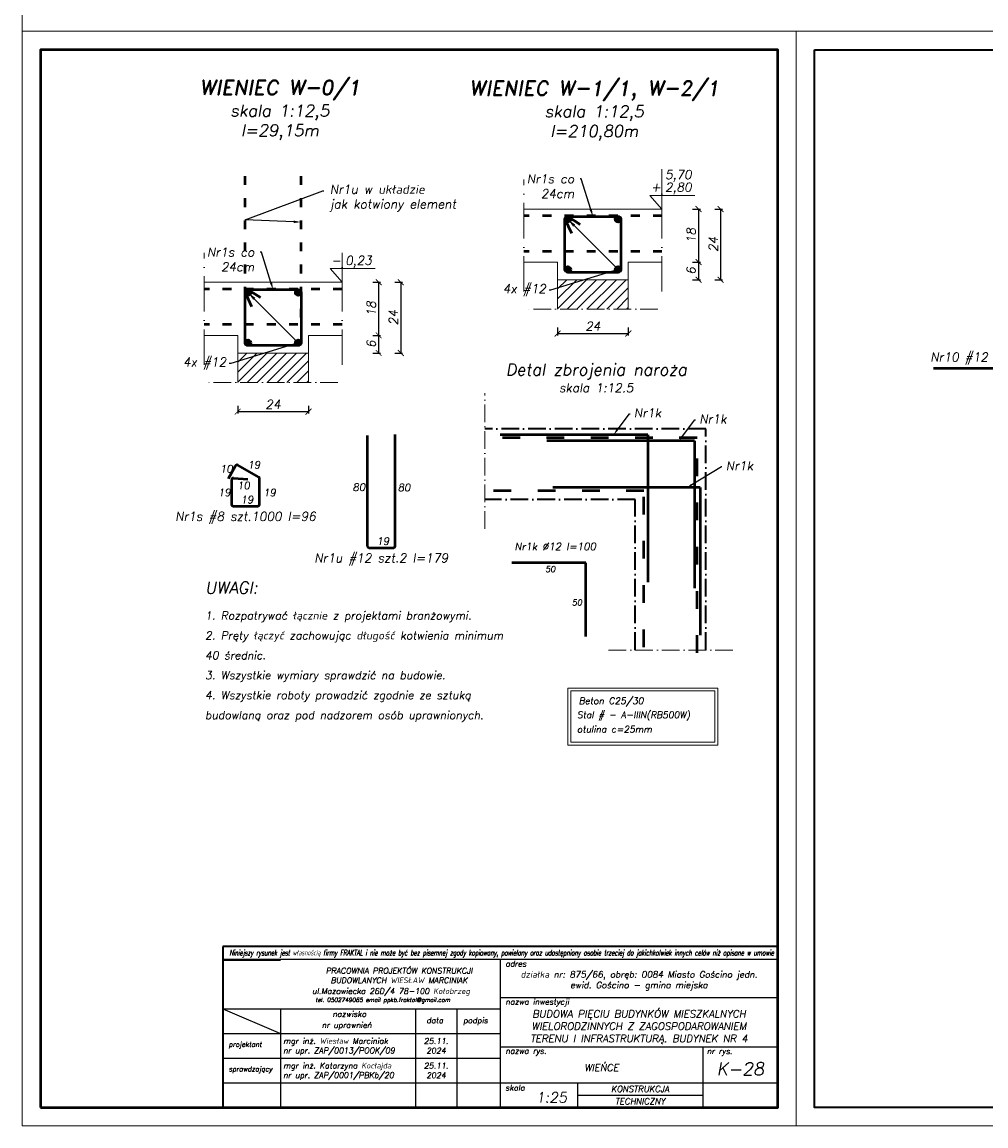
# Model space of a CAD drawing. Header units: millimetres. Extents: x 295948 to 312016, y 6878 to 18016.
# Tile 23 of 252: x 300516 to 301170, y 9848 to 10597. Entities that reach past the tile are written whole.
import ezdxf
from ezdxf import colors
from ezdxf.entities.mleader import LeaderData, LeaderLine
from ezdxf.math import Vec2, Vec3

# ---------------------------------------------------------------- set-up
doc = ezdxf.new("R2010")
doc.units = ezdxf.units.MM
doc.linetypes.add('ACAD_ISO03W100', pattern=[30, 12, -18])
doc.linetypes.add('ACAD_ISO10W100', pattern=[18, 12, -3, 0, -3])
for name, color, linetype, lineweight in [('konstrukcja', 3, 'Continuous', 35), ('konstrukcja fundamenty', 6, 'ACAD_ISO10W100', 35), ('konstrukcja wymiary', 1, 'Continuous', 13), ('kreskowanie', 253, 'Continuous', 0), ('opisy', 2, 'Continuous', 18), ('osie', 5, 'ACAD_ISO10W100', 13), ('zbrojenie', 4, 'Continuous', 50), ('ściana konstrukcja', 107, 'Continuous', 18)]:
    doc.layers.add(name, color=color, linetype=linetype, lineweight=lineweight)
doc.layers.add('tabelka', color=5, linetype='Continuous')
doc.styles.add('KONSTRUKCJA', font='romand.shx', dxfattribs={"oblique": 10})
doc.styles.add('konstrukcja3', font='romand.shx', dxfattribs={"oblique": 10, "height": 6})
doc.styles.add('mój opis', font='romand.shx', dxfattribs={"oblique": 20})
doc.styles.get("Standard").update_dxf_attribs({"font": 'romand.shx', "oblique": 10})
doc.dimstyles.new('125 do 112.5', dxfattribs={"dimtxt": 6, "dimasz": 4, "dimexe": 1.25, "dimexo": 0.625, "dimgap": 2, "dimtad": 1, "dimdec": 0, "dimlfac": 0.5, "dimrnd": 0.5, "dimtxsty": 'konstrukcja3', "dimblk": 'ARCHTICK', "dimcen": 2.5, "dimadec": 0, "dimazin": 0, "dimtfac": 1, "dimtdec": 0, "dimtix": 1, "dimtmove": 0, "dimatfit": 3, "dimfxl": 4, "dimfxlon": 1, "dimarcsym": 0})

# ---------------------------------------------------------------- blocks, each defined once
blk = doc.blocks.new('_ArchTick')
at = {"color": 0, "linetype": 'ByBlock', "lineweight": 13, "const_width": 0.15}
blk.add_lwpolyline([(-0.5, -0.5), (0.5, 0.5)], dxfattribs=at)
blk = doc.blocks.new('*D1655')
at = {"layer": 'Defpoints', "color": 0, "transparency": 16777216}
for p in [(300662.52, 10372.23), (300710.52, 10352.45), (300710.52, 10332.69)]:
    blk.add_point(p, dxfattribs=at)
at = {"layer": 'konstrukcja wymiary', "color": 0, "lineweight": -2, "transparency": 16777216}
for p, q in [((300662.52, 10336.69), (300662.52, 10331.44)), ((300710.52, 10336.69), (300710.52, 10331.44)), ((300662.52, 10332.69), (300710.52, 10332.69))]:
    blk.add_line(p, q, dxfattribs=at)
at = {"layer": 'konstrukcja wymiary', "color": 0, "lineweight": -2, "transparency": 16777216, "xscale": 4, "yscale": 4, "zscale": 4, "rotation": 180}
blk.add_blockref('_ArchTick', (300662.52, 10332.69), dxfattribs=at)
at = {"layer": 'konstrukcja wymiary', "color": 0, "lineweight": -2, "transparency": 16777216, "xscale": 4, "yscale": 4, "zscale": 4}
blk.add_blockref('_ArchTick', (300710.52, 10332.69), dxfattribs=at)
at = {"layer": 'konstrukcja wymiary', "color": 0, "transparency": 16777216, "insert": (300686.52, 10337.69), "char_height": 6, "attachment_point": 5, "style": 'konstrukcja3'}
blk.add_mtext('24', dxfattribs=at)
blk = doc.blocks.new('*D1654')
at = {"layer": 'Defpoints', "color": 0, "transparency": 16777216}
for p in [(300733.31, 10420.45), (300733.31, 10384.45), (300758.11, 10384.45)]:
    blk.add_point(p, dxfattribs=at)
at = {"layer": 'konstrukcja wymiary', "color": 0, "lineweight": -2, "transparency": 16777216}
for p, q in [((300754.11, 10420.45), (300759.36, 10420.45)), ((300758.11, 10420.45), (300758.11, 10384.45)), ((300754.11, 10384.45), (300759.36, 10384.45))]:
    blk.add_line(p, q, dxfattribs=at)
at = {"layer": 'konstrukcja wymiary', "color": 0, "lineweight": -2, "transparency": 16777216, "xscale": 4, "yscale": 4, "zscale": 4}
for p, rotation in [((300758.11, 10420.45), 90), ((300758.11, 10384.45), 270)]:
    blk.add_blockref('_ArchTick', p, dxfattribs=dict(at, rotation=rotation))
at = {"layer": 'konstrukcja wymiary', "color": 0, "transparency": 16777216, "insert": (300753.11, 10402.45), "char_height": 6, "attachment_point": 5, "rotation": 90, "style": 'konstrukcja3'}
blk.add_mtext('18', dxfattribs=at)
blk = doc.blocks.new('*D1652')
at = {"layer": 'Defpoints', "color": 0, "transparency": 16777216}
for p in [(300733.31, 10384.45), (300710.52, 10372.45), (300758.11, 10372.45)]:
    blk.add_point(p, dxfattribs=at)
at = {"layer": 'konstrukcja wymiary', "color": 0, "lineweight": -2, "transparency": 16777216}
for p, q in [((300754.11, 10384.45), (300759.36, 10384.45)), ((300758.11, 10384.45), (300758.11, 10372.45)), ((300754.11, 10372.45), (300759.36, 10372.45))]:
    blk.add_line(p, q, dxfattribs=at)
at = {"layer": 'konstrukcja wymiary', "color": 0, "lineweight": -2, "transparency": 16777216, "xscale": 4, "yscale": 4, "zscale": 4}
for p, rotation in [((300758.11, 10384.45), 90), ((300758.11, 10372.45), 270)]:
    blk.add_blockref('_ArchTick', p, dxfattribs=dict(at, rotation=rotation))
at = {"layer": 'konstrukcja wymiary', "color": 0, "transparency": 16777216, "insert": (300753.11, 10378.45), "char_height": 6, "attachment_point": 5, "rotation": 90, "style": 'konstrukcja3'}
blk.add_mtext('6', dxfattribs=at)
blk = doc.blocks.new('*D1653')
at = {"layer": 'Defpoints', "color": 0, "transparency": 16777216}
for p in [(300733.31, 10420.45), (300710.52, 10372.45), (300773.11, 10372.45)]:
    blk.add_point(p, dxfattribs=at)
at = {"layer": 'konstrukcja wymiary', "color": 0, "lineweight": -2, "transparency": 16777216}
for p, q in [((300769.11, 10420.45), (300774.36, 10420.45)), ((300773.11, 10420.45), (300773.11, 10372.45)), ((300769.11, 10372.45), (300774.36, 10372.45))]:
    blk.add_line(p, q, dxfattribs=at)
at = {"layer": 'konstrukcja wymiary', "color": 0, "lineweight": -2, "transparency": 16777216, "xscale": 4, "yscale": 4, "zscale": 4}
for p, rotation in [((300773.11, 10420.45), 90), ((300773.11, 10372.45), 270)]:
    blk.add_blockref('_ArchTick', p, dxfattribs=dict(at, rotation=rotation))
at = {"layer": 'konstrukcja wymiary', "color": 0, "transparency": 16777216, "insert": (300768.11, 10396.45), "char_height": 6, "attachment_point": 5, "rotation": 90, "style": 'konstrukcja3'}
blk.add_mtext('24', dxfattribs=at)
blk = doc.blocks.new('*D1658')
at = {"layer": 'Defpoints', "color": 0, "transparency": 16777216}
for p in [(300879.43, 10421.93), (300927.43, 10402.14), (300927.43, 10385.66)]:
    blk.add_point(p, dxfattribs=at)
at = {"layer": 'konstrukcja wymiary', "color": 0, "lineweight": -2, "transparency": 16777216}
for p, q in [((300879.43, 10389.66), (300879.43, 10384.41)), ((300879.43, 10385.66), (300927.43, 10385.66)), ((300927.43, 10389.66), (300927.43, 10384.41))]:
    blk.add_line(p, q, dxfattribs=at)
at = {"layer": 'konstrukcja wymiary', "color": 0, "lineweight": -2, "transparency": 16777216, "xscale": 4, "yscale": 4, "zscale": 4, "rotation": 180}
blk.add_blockref('_ArchTick', (300879.43, 10385.66), dxfattribs=at)
at = {"layer": 'konstrukcja wymiary', "color": 0, "lineweight": -2, "transparency": 16777216, "xscale": 4, "yscale": 4, "zscale": 4}
blk.add_blockref('_ArchTick', (300927.43, 10385.66), dxfattribs=at)
at = {"layer": 'konstrukcja wymiary', "color": 0, "transparency": 16777216, "insert": (300903.43, 10390.66), "char_height": 6, "attachment_point": 5, "style": 'konstrukcja3'}
blk.add_mtext('24', dxfattribs=at)
blk = doc.blocks.new('*D1659')
at = {"layer": 'Defpoints', "color": 0, "transparency": 16777216}
for p in [(300950.22, 10470.14), (300950.22, 10434.14), (300975.02, 10434.14)]:
    blk.add_point(p, dxfattribs=at)
at = {"layer": 'konstrukcja wymiary', "color": 0, "lineweight": -2, "transparency": 16777216}
for p, q in [((300971.02, 10470.14), (300976.27, 10470.14)), ((300975.02, 10470.14), (300975.02, 10434.14)), ((300971.02, 10434.14), (300976.27, 10434.14))]:
    blk.add_line(p, q, dxfattribs=at)
at = {"layer": 'konstrukcja wymiary', "color": 0, "lineweight": -2, "transparency": 16777216, "xscale": 4, "yscale": 4, "zscale": 4}
for p, rotation in [((300975.02, 10470.14), 90), ((300975.02, 10434.14), 270)]:
    blk.add_blockref('_ArchTick', p, dxfattribs=dict(at, rotation=rotation))
at = {"layer": 'konstrukcja wymiary', "color": 0, "transparency": 16777216, "insert": (300970.02, 10452.14), "char_height": 6, "attachment_point": 5, "rotation": 90, "style": 'konstrukcja3'}
blk.add_mtext('18', dxfattribs=at)
blk = doc.blocks.new('*D1656')
at = {"layer": 'Defpoints', "color": 0, "transparency": 16777216}
for p in [(300950.22, 10434.14), (300927.43, 10422.14), (300975.02, 10422.14)]:
    blk.add_point(p, dxfattribs=at)
at = {"layer": 'konstrukcja wymiary', "color": 0, "lineweight": -2, "transparency": 16777216}
for p, q in [((300971.02, 10434.14), (300976.27, 10434.14)), ((300975.02, 10434.14), (300975.02, 10422.14)), ((300971.02, 10422.14), (300976.27, 10422.14))]:
    blk.add_line(p, q, dxfattribs=at)
at = {"layer": 'konstrukcja wymiary', "color": 0, "lineweight": -2, "transparency": 16777216, "xscale": 4, "yscale": 4, "zscale": 4}
for p, rotation in [((300975.02, 10434.14), 90), ((300975.02, 10422.14), 270)]:
    blk.add_blockref('_ArchTick', p, dxfattribs=dict(at, rotation=rotation))
at = {"layer": 'konstrukcja wymiary', "color": 0, "transparency": 16777216, "insert": (300970.02, 10428.14), "char_height": 6, "attachment_point": 5, "rotation": 90, "style": 'konstrukcja3'}
blk.add_mtext('6', dxfattribs=at)
blk = doc.blocks.new('*D1657')
at = {"layer": 'Defpoints', "color": 0, "transparency": 16777216}
for p in [(300950.22, 10470.14), (300927.43, 10422.14), (300990.02, 10422.14)]:
    blk.add_point(p, dxfattribs=at)
at = {"layer": 'konstrukcja wymiary', "color": 0, "lineweight": -2, "transparency": 16777216}
for p, q in [((300986.02, 10470.14), (300991.27, 10470.14)), ((300990.02, 10470.14), (300990.02, 10422.14)), ((300986.02, 10422.14), (300991.27, 10422.14))]:
    blk.add_line(p, q, dxfattribs=at)
at = {"layer": 'konstrukcja wymiary', "color": 0, "lineweight": -2, "transparency": 16777216, "xscale": 4, "yscale": 4, "zscale": 4}
for p, rotation in [((300990.02, 10470.14), 90), ((300990.02, 10422.14), 270)]:
    blk.add_blockref('_ArchTick', p, dxfattribs=dict(at, rotation=rotation))
at = {"layer": 'konstrukcja wymiary', "color": 0, "transparency": 16777216, "insert": (300985.02, 10446.14), "char_height": 6, "attachment_point": 5, "rotation": 90, "style": 'konstrukcja3'}
blk.add_mtext('24', dxfattribs=at)

msp = doc.modelspace()

# ---------------------------------------------------------------- hatches: boundary and pattern name
at = {"layer": 'kreskowanie'}
h = msp.add_hatch(dxfattribs=at)
h.set_pattern_fill('ANSI31', color=256, scale=1.5, style=0)
h.set_pattern_definition([(45, (167309.162, 6282.5623), (-3.36759605, 3.36759605), [])])
h.paths.add_polyline_path([(300879.43, 10422.14), (300879.43, 10402.14), (300927.43, 10402.14), (300927.43, 10422.14)])
h = msp.add_hatch(dxfattribs=at)
h.set_pattern_fill('ANSI31', color=256, scale=1.5, style=0)
h.set_pattern_definition([(45, (167092.2567, 6232.868), (-3.36759605, 3.36759605), [])])
h.paths.add_polyline_path([(300662.525, 10372.446), (300662.525, 10352.446), (300710.525, 10352.446), (300710.525, 10372.446)])
at = {"layer": 'zbrojenie'}
for points in [[(300884.51, 10463.14, -1), (300888.35, 10463.14, -1)], [(300918.51, 10463.14, -1), (300922.35, 10463.14, -1)], [(300884.51, 10429.14, -1), (300888.35, 10429.14, -1)], [(300918.51, 10429.14, -1), (300922.35, 10429.14, -1)], [(300667.605, 10413.446, -1), (300671.445, 10413.446, -1)], [(300701.605, 10413.446, -1), (300705.445, 10413.446, -1)], [(300667.605, 10379.446, -1), (300671.445, 10379.446, -1)], [(300701.605, 10379.446, -1), (300705.445, 10379.446, -1)]]:
    msp.add_hatch(color=256, dxfattribs=at).paths.add_polyline_path(points)

# ---------------------------------------------------------------- linework, layer by layer
msp.add_line((300652.394, 9960.642), (300691.429, 9960.642))
at = {"layer": 'konstrukcja'}
msp.add_lwpolyline([(301053.785, 10578.187), (303128.785, 10578.187), (303128.785, 9860.687), (301053.785, 9860.687)], close=True, dxfattribs=at)
at = {"layer": 'konstrukcja fundamenty', "linetype": 'ACAD_ISO10W100'}
for p, q in [((300980.013, 10321.009), (300830.013, 10321.009)), ((300980.013, 10171.009), (300980.013, 10321.009)), ((300932.013, 10273.009), (300830.013, 10273.009)), ((300932.013, 10171.009), (300932.013, 10273.009))]:
    msp.add_line(p, q, dxfattribs=at)
at = {"layer": 'konstrukcja fundamenty', "linetype": 'Continuous'}
for p, q in [((301028.785, 9969.836), (300652.394, 9969.836)), ((300652.394, 9969.836), (300652.394, 9860.687)), ((300652.394, 9961.058), (300652.394, 9860.687))]:
    msp.add_line(p, q, dxfattribs=at)
at = {"layer": 'konstrukcja wymiary'}
for points in [[(300516.285, 11333.187), (301566.285, 11333.187), (301566.285, 10590.687), (300516.285, 10590.687)], [(300516.285, 9848.187), (301041.285, 9848.187), (301041.285, 10590.687), (300516.285, 10590.687)], [(301041.285, 10590.687), (303141.285, 10590.687), (303141.285, 9848.187), (301041.285, 9848.187)], [(300886.377, 10106.504), (300988.207, 10106.504), (300988.207, 10145.206), (300886.377, 10145.206)], [(300888.377, 10108.504), (300986.207, 10108.504), (300986.207, 10143.206), (300888.377, 10143.206)]]:
    msp.add_lwpolyline(points, close=True, dxfattribs=at)
at = {"layer": 'opisy'}
for p, q in [((300950.22, 10470.14), (300950.22, 10497.187)), ((300942.064, 10479.379), (300972.64, 10479.379)), ((300942.064, 10479.379), (300950.22, 10470.14)), ((300733.315, 10420.446), (300733.315, 10440.445)), ((300725.158, 10429.685), (300755.735, 10429.685)), ((300725.158, 10429.685), (300733.315, 10420.446))]:
    msp.add_line(p, q, dxfattribs=at)
at = {"layer": 'osie', "ltscale": 2}
for p, q in [((300856.64, 10414.14), (300856.64, 10490.14)), ((300950.22, 10414.14), (300950.22, 10490.14)), ((300639.735, 10364.446), (300639.735, 10440.445)), ((300733.315, 10364.446), (300733.315, 10440.445))]:
    msp.add_line(p, q, dxfattribs=at)
at = {"layer": 'osie'}
for p, q in [((300947.43, 10402.14), (300859.43, 10402.14)), ((300730.525, 10352.446), (300642.525, 10352.446))]:
    msp.add_line(p, q, dxfattribs=at)
at = {"layer": 'osie', "linetype": 'ACAD_ISO10W100'}
for p, q in [((300830.013, 10253.181), (300830.013, 10345.125)), ((300998.359, 10171.009), (300913.076, 10171.009))]:
    msp.add_line(p, q, dxfattribs=at)
at = {"layer": 'tabelka', "color": 2, "linetype": 'ByBlock'}
for p, q in [((301028.785, 9961.058), (300652.394, 9961.058)), ((301028.785, 9961.058), (300652.394, 9961.058)), ((300840.589, 9961.058), (300840.589, 9860.687)), ((300840.589, 9961.058), (300840.589, 9860.687)), ((301028.785, 9961.058), (301028.785, 9860.687)), ((301028.785, 9961.058), (301028.785, 9860.687)), ((300840.589, 9935.284), (301028.785, 9935.284)), ((300652.394, 9927.601), (300840.589, 9927.601)), ((300652.394, 9927.601), (300691.56, 9910.873)), ((300652.394, 9927.601), (300840.589, 9927.601)), ((300652.394, 9927.601), (300691.56, 9910.873)), ((300691.56, 9927.601), (300691.56, 9860.687)), ((300691.56, 9927.601), (300691.56, 9860.687)), ((300783.043, 9927.601), (300783.043, 9860.687)), ((300783.043, 9927.601), (300783.043, 9860.687)), ((300811.075, 9927.601), (300811.075, 9860.687)), ((300652.394, 9910.873), (300840.589, 9910.873)), ((300652.394, 9910.873), (300840.589, 9910.873)), ((300840.589, 9901.816), (301028.785, 9901.816)), ((300840.589, 9901.816), (301028.785, 9901.816)), ((300978.027, 9901.816), (300978.027, 9860.687)), ((300978.027, 9901.816), (300978.027, 9860.687)), ((300652.394, 9894.144), (300840.589, 9894.144)), ((300652.394, 9894.144), (300840.589, 9894.144)), ((300652.394, 9877.416), (301028.785, 9877.416)), ((300652.394, 9877.416), (300978.027, 9877.416)), ((300892.866, 9877.416), (300892.866, 9860.687)), ((300892.866, 9877.416), (300892.866, 9860.687)), ((300892.866, 9869.052), (300978.027, 9869.052)), ((300652.394, 9860.687), (301028.785, 9860.687)), ((300652.394, 9860.687), (301028.785, 9860.687)), ((300694.215, 9860.687), (301028.785, 9860.687)), ((300694.215, 9860.687), (301028.785, 9860.687))]:
    msp.add_line(p, q, dxfattribs=at)
at = {"layer": 'zbrojenie', "linetype": 'ACAD_ISO03W100', "ltscale": 0.5}
for p, q in [((300667.525, 10396.446), (300667.525, 10496.446)), ((300705.525, 10396.446), (300705.525, 10496.446)), ((300950.22, 10465.44), (300856.64, 10465.44)), ((300950.22, 10441.429), (300856.64, 10441.429)), ((300733.315, 10415.746), (300639.735, 10415.746)), ((300733.315, 10391.734), (300639.735, 10391.734))]:
    msp.add_line(p, q, dxfattribs=at)
at = {"layer": 'zbrojenie'}
for p, q in [((300884.43, 10463.14), (300888.872, 10453.745)), ((300886.43, 10465.06), (300894.873, 10459.744)), ((300669.525, 10415.366), (300677.968, 10410.049)), ((300667.525, 10413.446), (300671.967, 10404.051)), ((301134.29, 10362.24), (301225.56, 10362.24)), ((300750.396, 10316.54), (300750.396, 10241.403)), ((300769.396, 10241.403), (300769.396, 10317.135)), ((300660.897, 10295.784), (300656.026, 10287.036)), ((300676.856, 10288.297), (300662.559, 10296.341)), ((300658.312, 10286.532), (300658.312, 10269.632)), ((300659.658, 10287.52), (300669.445, 10286.866)), ((300677.312, 10269.632), (300677.312, 10287.127)), ((300659.312, 10268.632), (300676.312, 10268.632)), ((300751.396, 10240.403), (300768.396, 10240.403))]:
    msp.add_line(p, q, dxfattribs=at)
at = {"layer": 'zbrojenie', "linetype": 'ACAD_ISO03W100'}
for p, q in [((300974.013, 10315.009), (300830.013, 10315.009)), ((300974.013, 10169.009), (300974.013, 10315.009)), ((300938.013, 10279.009), (300832.013, 10279.009)), ((300938.013, 10173.009), (300938.013, 10279.009))]:
    msp.add_line(p, q, dxfattribs=at)
at = {"layer": 'zbrojenie', "linetype": 'Continuous'}
for p, q in [((300940.582, 10317.032), (300840.582, 10317.032)), ((300972.232, 10312.85), (300872.232, 10312.85)), ((300940.582, 10317.032), (300940.582, 10217.032)), ((300972.232, 10312.85), (300972.232, 10212.85)), ((300976.261, 10281.164), (300876.261, 10281.164)), ((300976.261, 10281.164), (300976.261, 10181.164)), ((300898.532, 10230.218), (300848.532, 10230.218)), ((300898.532, 10180.218), (300898.532, 10230.218))]:
    msp.add_line(p, q, dxfattribs=at)
at = {"layer": 'zbrojenie'}
msp.add_lwpolyline([(300528.785, 9860.687), (301028.785, 9860.687), (301028.785, 10578.187), (300528.785, 10578.187)], close=True, dxfattribs=at)
for points in [[(300886.43, 10465.14), (300920.43, 10465.14, -0.4142136), (300922.43, 10463.14), (300922.43, 10429.14, -0.4142136), (300920.43, 10427.14), (300886.43, 10427.14, -0.4142136), (300884.43, 10429.14), (300884.43, 10463.14, -0.4142136)], [(300669.525, 10415.446), (300703.525, 10415.446, -0.4142136), (300705.525, 10413.446), (300705.525, 10379.446, -0.4142136), (300703.525, 10377.446), (300669.525, 10377.446, -0.4142136), (300667.525, 10379.446), (300667.525, 10413.446, -0.4142136)]]:
    msp.add_lwpolyline(points, format="xyb", close=True, dxfattribs=at)
for centre in [(300886.43, 10463.14), (300920.43, 10463.14), (300886.43, 10429.14), (300920.43, 10429.14), (300669.525, 10413.446), (300703.525, 10413.446), (300669.525, 10379.446), (300703.525, 10379.446)]:
    msp.add_circle(centre, 1.92, dxfattribs=at)
for centre, radius, start, end in [((300661.937, 10295.439), 1.096, 55.439477, 161.610495), ((300676.515, 10287.491), 0.875, 335.461843, 67.114953), ((300659.391, 10286.473), 1.08, 75.683383, 176.898135), ((300659.312, 10269.632), 1, 180, 270), ((300676.312, 10269.632), 1, 270, 0), ((300751.396, 10241.403), 1, 180, 270), ((300768.396, 10241.403), 1, 270, 0)]:
    msp.add_arc(centre, radius, start, end, dxfattribs=at)
at = {"layer": 'ściana konstrukcja'}
for p, q in [((300927.43, 10422.14), (300879.43, 10422.14)), ((300710.525, 10372.446), (300662.525, 10372.446))]:
    msp.add_line(p, q, dxfattribs=at)
for points in [[(300856.64, 10470.14), (300950.22, 10470.14)], [(300856.64, 10434.14), (300879.43, 10434.14)], [(300879.43, 10434.14), (300879.43, 10402.14)], [(300927.43, 10434.14), (300927.43, 10402.14)], [(300950.22, 10434.14), (300927.43, 10434.14)], [(300639.735, 10420.446), (300733.315, 10420.446)], [(300639.735, 10384.446), (300662.525, 10384.446)], [(300662.525, 10384.446), (300662.525, 10352.446)], [(300710.525, 10384.446), (300710.525, 10352.446)], [(300733.315, 10384.446), (300710.525, 10384.446)]]:
    msp.add_lwpolyline(points, dxfattribs=at)

# ---------------------------------------------------------------- texts
at = {"insert": (300656.984, 9967.608), "char_height": 3.801927, "width": 361.1286, "attachment_point": 1}
msp.add_mtext('{\\Fsimplex|c238;\\W0.6;Niniejszy rysunek jest własnością firmy FRAKTAL i nie może być bez pisemnej zgody kopiowany, powielany oraz udostępniony osobie trzeciej do jakichkolwiek innych celów niż opisane w umowie}', dxfattribs=at)
at = {"style": 'mój opis'}
for s, insert, char_height, width, attachment_point in [('{\\Q10;adres}', (300844.043, 9960.097), 3.87233, 191.63894, 1), ('\\pxqc;{\\Q10;PRACOWNIA PROJEKTÓW KONSTRUKCJI\\PBUDOWLANYCH WIESŁAW MARCINIAK}', (300676.187, 9955.368), 3.87233, 191.63894, 1), ('\\pxqc;{\\Q10;działka nr: 875/66, obręb: 0084 Miasto Gościno jedn. ewid. Gościno - gmina miejska }', (300934.687, 9946.613), 4.33333, 188.19538, 5), ('{\\Q10;ul.Mazowiecka 26D/4 78-100 Kołobrzeg\\P\\pxql;\\H0.85511x; \\H0.85714x;tel. 0502749065 email ppkb.fraktal@gmail.com}', (300712.992, 9941.574), 3.87233, 191.63894, 1), ('{\\Q10;nazwa inwestycji}', (300844.043, 9934.322), 3.87233, 191.63894, 1), ('{\\Q10;nazwisko}', (300726.822, 9926.032), 3.87233, 191.63894, 1), ('{\\Q10;data}', (300790.496, 9921.729), 3.87233, 191.63894, 1), ('{\\Q10;podpis}', (300815.401, 9921.729), 3.87233, 191.63894, 1), ('\\pxsm1,qc;{\\Q10;BUDOWA PIĘCIU BUDYNKÓW MIESZKALNYCH WIELORODZINNYCH Z ZAGOSPODAROWANIEM TERENU I INFRASTRUKTURĄ. BUDYNEK NR 4}', (300934.687, 9915.22), 4.999995, 188.19538, 5), ('{\\Q10;nr uprawnień}', (300719.513, 9918.518), 3.87233, 191.63894, 1), ('{\\Q10;mgr inż. Wiesław Marciniak}', (300693.44, 9907.758), 3.87233, 191.63894, 1), ('{\\Q10;25.11.\\P2024}', (300797.059, 9902.509), 3.87233, 28.03215, 5), ('\\pxt20;{\\Q10;projektant}', (300656.418, 9905.164), 3.31128, 191.63894, 1), ('\\A1;{\\Q10;nr upr. ZAP/0013/POOK/09}', (300693.44, 9901.282), 3.87233, 191.63894, 1), ('{\\Q10;nazwa rys.}', (300844.043, 9900.977), 3.86666, 191.63894, 1), ('{\\Q10;nr rys.}', (300980.743, 9900.87), 3.87233, 191.63894, 1), ('{\\Q10;mgr inż. Katarzyna Kocłajda}', (300693.44, 9891.029), 3.87233, 191.63894, 1), ('{\\Q10;25.11.\\P2024}', (300797.059, 9885.78), 3.87233, 28.03215, 5), ('\\pxqc;{\\Q10;WIEŃCE}', (300909.308, 9887.625), 4.79999, 137.43732, 5), ('{\\Q10;K-28}', (301003.406, 9886.936), 8.62312, 50.75806, 5), ('\\pxt20;{\\Q10;sprawdzający}', (300656.418, 9888.435), 3.31128, 191.63894, 1), ('\\A1;{\\Q10;nr upr. ZAP/0001/PBKb/20}', (300693.44, 9884.553), 3.87233, 191.63894, 1), ('{\\Q10;skala}', (300843.974, 9876.042), 3.87233, 191.63894, 1), ('{\\Q10;1:25}', (300864.748, 9871.041), 7.04061, 191.63894, 1), ('{\\Q10;KONSTRUKCJA}', (300935.446, 9873.234), 4.18212, 85.16082, 5), ('{\\Q10;TECHNICZNY}', (300935.446, 9864.87), 4.18212, 85.16082, 5)]:
    msp.add_mtext(s, dxfattribs=dict(at, insert=insert, char_height=char_height, width=width, attachment_point=attachment_point))
at = {"layer": 'opisy', "style": 'KONSTRUKCJA'}
for s, insert, char_height, width, attachment_point in [('\\pxsm1,qc;{\\H0.66667x;WIENIEC W-0/1\\P\\ps*;\\H0.79999x;skala 1:12,5\\Pl=29,15m}', (300691.109, 10537.3), 15, 314.05598, 5), ('\\pxsm1,qc;{\\H0.66667x;WIENIEC W-1/1, W-2/1\\P\\ps*;\\H0.79999x;skala 1:12,5\\Pl=210,80m}', (300904.314, 10536.818), 15, 314.05598, 5), ('\\A1;Nr10 #12 szt.18 l=170', (301180.373, 10368.736), 6, 214.88745, 5), ('\\pxqc;{\\H1.3333x;Detal zbrojenia naroża\\H1.25x;\\P}skala 1:12.5', (300984.754, 10365.195), 6, 158.12483, 3), ('\\pxql;10', (300692.13, 10296.453), 5, 41.60004, 3), ('\\pxql;19', (300712.504, 10299.173), 5, 43.21363, 3), ('\\pxql;19', (300692.427, 10280.423), 5, 43.21363, 3), ('\\pxql;10', (300705.392, 10285.032), 5, 43.21363, 3), ('\\pxql;19', (300723.038, 10280.251), 5, 43.21363, 3), ('\\pxql;80', (300783.656, 10283.919), 5, 43.21363, 3), ('\\pxql;80', (300814.267, 10283.747), 5, 43.21363, 3), ('\\pxql;19', (300707.824, 10275.487), 5, 43.21363, 3), ('\\pxqc;Nr1s #8 szt.1000 l=96', (300667.812, 10260.665), 6, 122.63167, 5), ('\\pxql;19', (300799.909, 10247.258), 5, 43.21363, 3), ('Nr1k %%C12 l=100', (300905.502, 10243.658), 5, 158.12483, 3), ('\\pxqc;Nr1u #12 szt.2 l=179', (300759.896, 10232.436), 6, 122.63167, 5), ('50', (300877.933, 10227.898), 4, 158.12483, 3), ('\\A1;\\pxsm1.5;{\\H1.5x;UWAGI:\\P}1. Rozpatrywać łącznie z projektami branżowymi.\\P2. Pręty łączyć zachowując długość kotwienia minimum 40 średnic.\\P3. Wszystkie wymiary sprawdzić na budowie.\\P4. Wszystkie roboty prowadzić zgodnie ze sztuką budowlaną oraz pod nadzorem osób uprawnionych.', (300640.399, 10217.339), 5.4, 221.35559, 1), ('50', (300896.047, 10205.227), 4, 158.12483, 3), ('Beton C25/30', (300893.801, 10138.792), 4.5, 142.31235, 1), ('Stal # - A-IIIN(RB500W) ', (300892.628, 10129.287), 4.5, 142.31235, 1), ('otulina c=25mm', (300892.592, 10119.477), 4.5, 142.31235, 1)]:
    msp.add_mtext(s, dxfattribs=dict(at, insert=insert, char_height=char_height, width=width, attachment_point=attachment_point))
at = {"layer": 'opisy', "char_height": 6, "width": 13.21859, "attachment_point": 1}
for s, insert in [('5,70', (300952.4, 10496.478)), ('+', (300942.835, 10487.975)), ('2,80', (300952.4, 10487.975)), ('0,23', (300735.495, 10438.28)), ('-', (300725.93, 10438.28))]:
    msp.add_mtext(s, dxfattribs=dict(at, insert=insert))

# ---------------------------------------------------------------- dimensions: what is measured, and where the dimension line sits
at = {"layer": 'konstrukcja wymiary'}
for base, p1, p2, picture, middle in [((300990.016, 10422.14), (300950.22, 10470.14), (300927.43, 10422.14), '*D1657', (300985.016, 10446.14)), ((300975.016, 10434.14), (300950.22, 10470.14), (300950.22, 10434.14), '*D1659', (300970.016, 10452.14)), ((300975.016, 10422.14), (300950.22, 10434.14), (300927.43, 10422.14), '*D1656', (300970.016, 10428.14)), ((300773.111, 10372.446), (300733.315, 10420.446), (300710.525, 10372.446), '*D1653', (300768.111, 10396.446)), ((300758.111, 10384.446), (300733.315, 10420.446), (300733.315, 10384.446), '*D1654', (300753.111, 10402.446)), ((300758.111, 10372.446), (300733.315, 10384.446), (300710.525, 10372.446), '*D1652', (300753.111, 10378.446))]:
    dim = msp.add_linear_dim(base=base, p1=p1, p2=p2, angle=90, dimstyle='125 do 112.5', dxfattribs=at)
    dim.commit()
    dim.dimension.update_dxf_attribs({"geometry": picture, "text_midpoint": middle})
for base, p1, p2, picture, middle in [((300927.43, 10385.661), (300879.43, 10421.926), (300927.43, 10402.14), '*D1658', (300903.43, 10390.661)), ((300710.525, 10332.692), (300662.525, 10372.232), (300710.525, 10352.446), '*D1655', (300686.525, 10337.692))]:
    dim = msp.add_linear_dim(base=base, p1=p1, p2=p2, dimstyle='125 do 112.5', dxfattribs=at)
    dim.commit()
    dim.dimension.update_dxf_attribs({"geometry": picture, "text_midpoint": middle})

# ---------------------------------------------------------------- leaders
at = {"layer": 'opisy'}
ml = msp.add_multileader_mtext('Standard', dxfattribs=at)
ml.set_content('Nr1s co\\P24cm', color=256, style='KONSTRUKCJA')
ml.set_leader_properties()
ml.build(insert=Vec2(0, 0))
ml.multileader.update_dxf_attribs({"dogleg_length": 0.36, "arrow_head_size": 5})
ctx = ml.context
ctx.base_point, ctx.char_height, ctx.arrow_head_size, ctx.landing_gap_size, ctx.plane_origin = Vec3(300850.936, 10490.603), 6, 5, 4, Vec3(301782.349, 10389.858)
ctx.text_align_type = 2
notes = []
notes.append((ctx, [(0, (1, 1, 0), (300895.487, 10490.603), (-1, 0), 0.72, [(1, [(300903.43, 10465.14)], 0, [])])]))
ctx.mtext.insert, ctx.mtext.alignment, ctx.mtext.flow_direction = Vec3(300890.767, 10493.603), 3, 5
ml = msp.add_multileader_mtext('Standard', dxfattribs=at)
ml.set_content('Nr1u w układzie\\Pjak kotwiony element', color=256, style='KONSTRUKCJA')
ml.set_leader_properties()
ml.build(insert=Vec2(0, 0))
ml.multileader.update_dxf_attribs({"dogleg_length": 0.36, "arrow_head_size": 5})
ctx = ml.context
ctx.base_point, ctx.char_height, ctx.arrow_head_size, ctx.landing_gap_size, ctx.plane_origin = Vec3(300721.009, 10482.503), 6, 5, 4, Vec3(299828.754, 10385.971)
notes.append((ctx, [(0, (1, 1, 0), (300720.289, 10482.503), (1, 0), 0.72, [(0, [(300705.525, 10461.253), (300667.525, 10462.745)], 0, [])])]))
ctx.mtext.insert, ctx.mtext.flow_direction = Vec3(300725.009, 10486.503), 5
ml = msp.add_multileader_mtext('Standard', dxfattribs=at)
ml.set_content('4x #12', color=256, style='KONSTRUKCJA')
ml.set_leader_properties()
ml.build(insert=Vec2(0, 0))
ml.multileader.update_dxf_attribs({"dogleg_length": 1, "arrow_head_size": 6})
ctx = ml.context
ctx.base_point, ctx.char_height, ctx.arrow_head_size, ctx.plane_origin = Vec3(300836.492, 10415.06), 6, 6, Vec3(300900.602, 10373.596)
ctx.text_align_type = 2
notes.append((ctx, [(0, (1, 1, 0), (300874.668, 10415.06), (-1, 0), 1, [(1, [(300886.43, 10463.14), (300920.43, 10429.14)], 0, [])])]))
ctx.mtext.insert, ctx.mtext.alignment, ctx.mtext.flow_direction = Vec3(300871.668, 10419.06), 3, 5
ml = msp.add_multileader_mtext('Standard', dxfattribs=at)
ml.set_content('Nr1s co\\P24cm', color=256, style='KONSTRUKCJA')
ml.set_leader_properties()
ml.build(insert=Vec2(0, 0))
ml.multileader.update_dxf_attribs({"dogleg_length": 0.36, "arrow_head_size": 5})
ctx = ml.context
ctx.base_point, ctx.char_height, ctx.arrow_head_size, ctx.landing_gap_size, ctx.plane_origin = Vec3(300634.031, 10440.908), 6, 5, 4, Vec3(301565.444, 10340.163)
ctx.text_align_type = 2
notes.append((ctx, [(0, (1, 1, 0), (300678.582, 10440.908), (-1, 0), 0.72, [(1, [(300686.525, 10415.446)], 0, [])])]))
ctx.mtext.insert, ctx.mtext.alignment, ctx.mtext.flow_direction = Vec3(300673.862, 10443.908), 3, 5
ml = msp.add_multileader_mtext('Standard', dxfattribs=at)
ml.set_content('4x #12', color=256, style='KONSTRUKCJA')
ml.set_leader_properties()
ml.build(insert=Vec2(0, 0))
ml.multileader.update_dxf_attribs({"dogleg_length": 1, "arrow_head_size": 6})
ctx = ml.context
ctx.base_point, ctx.char_height, ctx.arrow_head_size, ctx.plane_origin = Vec3(300619.587, 10365.365), 6, 6, Vec3(300683.697, 10323.902)
ctx.text_align_type = 2
notes.append((ctx, [(0, (1, 1, 0), (300657.763, 10365.365), (-1, 0), 1, [(1, [(300669.525, 10413.446), (300703.525, 10379.446)], 0, [])])]))
ctx.mtext.insert, ctx.mtext.alignment, ctx.mtext.flow_direction = Vec3(300654.763, 10369.365), 3, 5
ml = msp.add_multileader_mtext('Standard', dxfattribs=at)
ml.set_content('Nr1k', color=256, style='KONSTRUKCJA')
ml.set_leader_properties()
ml.build(insert=Vec2(0, 0))
ml.multileader.update_dxf_attribs({"text_right_attachment_type": 6, "dogleg_length": 0.36})
ctx = ml.context
ctx.base_point, ctx.char_height, ctx.landing_gap_size, ctx.plane_origin = Vec3(300928.593, 10331.237), 6, 1, Vec3(301429.978, 10374.752)
ctx.right_attachment, ctx.text_align_type = 6, 2
notes.append((ctx, [(1, (1, 1, 0), (300928.233, 10331.237), (1, 0), 0.36, [(0, [(300917.394, 10317.032)], 0, [])])]))
ctx.mtext.insert, ctx.mtext.alignment, ctx.mtext.flow_direction = Vec3(300949.727, 10334.837), 3, 5
ml = msp.add_multileader_mtext('Standard', dxfattribs=at)
ml.set_content('Nr1k', color=256, style='KONSTRUKCJA')
ml.set_leader_properties()
ml.build(insert=Vec2(0, 0))
ml.multileader.update_dxf_attribs({"text_right_attachment_type": 6, "dogleg_length": 0.36})
ctx = ml.context
ctx.base_point, ctx.char_height, ctx.landing_gap_size, ctx.plane_origin = Vec3(300972.961, 10327.055), 6, 1, Vec3(301474.346, 10370.57)
ctx.right_attachment, ctx.text_align_type = 6, 2
notes.append((ctx, [(1, (1, 1, 0), (300972.601, 10327.055), (1, 0), 0.36, [(0, [(300961.761, 10312.85)], 0, [])])]))
ctx.mtext.insert, ctx.mtext.alignment, ctx.mtext.flow_direction = Vec3(300994.094, 10330.655), 3, 5
ml = msp.add_multileader_mtext('Standard', dxfattribs=at)
ml.set_content('Nr1k', color=256, style='KONSTRUKCJA')
ml.set_leader_properties()
ml.build(insert=Vec2(0, 0))
ml.multileader.update_dxf_attribs({"text_right_attachment_type": 6, "dogleg_length": 0.36})
ctx = ml.context
ctx.base_point, ctx.char_height, ctx.landing_gap_size, ctx.plane_origin = Vec3(300990.93, 10295.369), 6, 1, Vec3(301472.182, 10338.884)
ctx.right_attachment, ctx.text_align_type = 6, 2
notes.append((ctx, [(1, (1, 1, 0), (300990.57, 10295.369), (1, 0), 0.36, [(0, [(300967.114, 10281.164)], 0, [])])]))
ctx.mtext.insert, ctx.mtext.alignment, ctx.mtext.flow_direction = Vec3(301012.064, 10298.969), 3, 5
for ctx, leaders in notes:
    for number, flags, end, landing, length, lines in leaders:
        leader = LeaderData()
        leader.index, (leader.has_last_leader_line, leader.has_dogleg_vector, leader.attachment_direction) = number, flags
        leader.last_leader_point, leader.dogleg_vector, leader.dogleg_length = Vec3(end), Vec3(landing), length
        for number, points, colour, breaks in lines:
            line = LeaderLine()
            line.index, line.vertices, line.color, line.breaks = number, Vec3.list(points), colors.encode_raw_color(colour), breaks
            leader.lines.append(line)
        ctx.leaders.append(leader)

doc.saveas('drawing.dxf')
